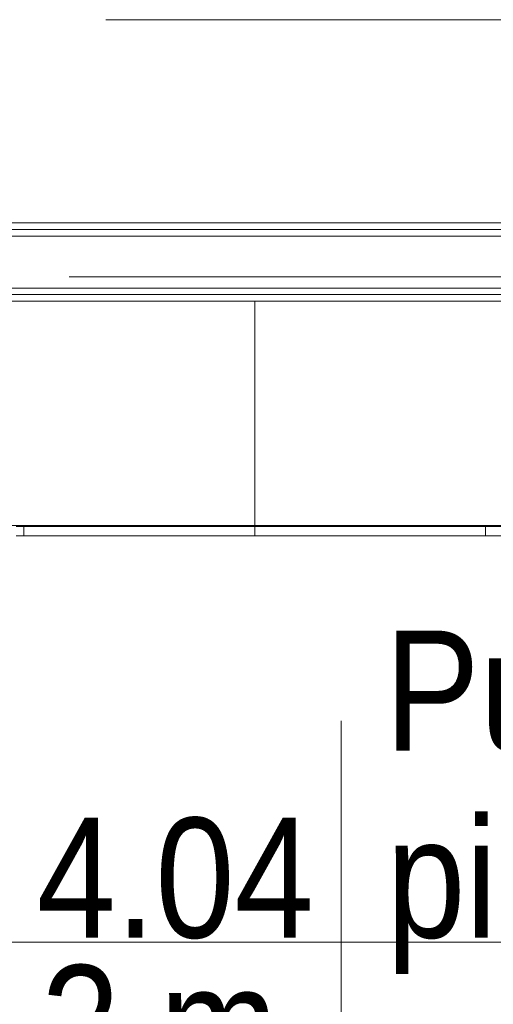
# Model space of a CAD drawing. Header units: centimetres. Extents: x -2424 to 1783, y 5 to 2907.
# Tile 71 of 99: x 146 to 237, y 1538 to 1727. Entities that reach past the tile are written whole.
import ezdxf

# ---------------------------------------------------------------- set-up
doc = ezdxf.new("R2010")
doc.units = ezdxf.units.CM
doc.linetypes.add('Dash', pattern=[60, 30, -30])
doc.linetypes.add('Długa kreska', pattern=[142.875, 95.25, -47.625])
for name, color, linetype, lineweight in [('A-AREA-IDEN', 2, 'Continuous', 13), ('A-DETL', 90, 'Continuous', 9), ('A-DOOR', 31, 'Continuous', 13), ('A-WALL', 113, 'Continuous', 13), ('A-WALL-FNSH', 113, 'Continuous', 13), ('I-FURN', 30, 'Continuous', 9)]:
    doc.layers.add(name, color=color, linetype=linetype, lineweight=lineweight)
doc.styles.add('Arial_11', font='arial.ttf', dxfattribs={"width": 0.85, "height": 23})

msp = doc.modelspace()

# ---------------------------------------------------------------- linework, layer by layer
at = {"layer": 'A-AREA-IDEN', "color": 251, "lineweight": 9}
for p, q in [((207.55, 1592.84), (207.55, 1550.34)), ((217.31, 1550.34), (127.55, 1550.34)), ((127.55, 1550.34), (297.55, 1550.34)), ((207.55, 1550.34), (207.55, 1507.84))]:
    msp.add_line(p, q, dxfattribs=at)
at = {"layer": 'A-DETL', "color": 251, "linetype": 'Długa kreska', "lineweight": 9}
msp.add_line((536.38, 1678), (3.38, 1678), dxfattribs=at)
at = {"layer": 'A-DETL', "color": 251, "linetype": 'Dash', "lineweight": 9}
msp.add_open_spline([(-555.62, 1472.57), (-478.91, 1472.57), (-476.08, 1472.57), (-439.12, 1472.57), (-439.12, 1435.62), (-439.12, 1432.79), (-439.12, 1329.11), (-439.12, 1326.28), (-439.12, 1289.33), (-402.17, 1289.33), (-399.34, 1289.33), (54.38, 1289.33), (347.2, 1289.33), (391.67, 1289.33), (418.55, 1316.21), (413.88, 1393.93), (413.88, 1663.13)], degree=3, knots=[0, 0, 0, 0, 1.274059, 2.1133, 2.95254, 4.521491, 5.717221, 7.286172, 8.125412, 8.964652, 14.361634, 22.556861, 31.207392, 35.311818, 37.065318, 41.276562, 41.276562, 41.276562, 41.276562], dxfattribs=at)
at = {"layer": 'A-DOOR', "color": 251, "lineweight": 9}
msp.add_line((282.38, 1727.33), (162.38, 1727.33), dxfattribs=at)
at = {"layer": 'A-WALL', "color": 251, "lineweight": 9}
for p, q in [((8.13, 1687.08), (283.63, 1687.08)), ((6.88, 1685.83), (284.88, 1685.83)), ((6.88, 1675.83), (284.88, 1675.83)), ((8.13, 1674.58), (283.63, 1674.58))]:
    msp.add_line(p, q, dxfattribs=at)
at = {"layer": 'A-WALL-FNSH', "color": 251, "lineweight": 9}
for p, q in [((282.38, 1688.33), (9.38, 1688.33)), ((9.38, 1673.33), (282.38, 1673.33))]:
    msp.add_line(p, q, dxfattribs=at)
at = {"layer": 'I-FURN', "color": 251, "lineweight": 9}
for p, q in [((190.94, 1673.33), (100.94, 1673.33)), ((100.94, 1673.33), (190.94, 1673.33)), ((190.94, 1673.33), (100.94, 1673.33)), ((100.94, 1673.33), (190.94, 1673.33)), ((280.94, 1673.33), (190.94, 1673.33)), ((190.94, 1673.33), (190.94, 1630.33)), ((190.94, 1630.33), (190.94, 1673.33)), ((190.94, 1673.33), (280.94, 1673.33)), ((190.94, 1630.33), (190.94, 1673.33)), ((190.94, 1673.33), (190.94, 1630.33)), ((280.94, 1673.33), (190.94, 1673.33)), ((190.94, 1673.33), (190.94, 1630.33)), ((190.94, 1630.33), (190.94, 1673.33)), ((190.94, 1673.33), (280.94, 1673.33)), ((190.94, 1630.33), (190.94, 1673.33)), ((190.94, 1673.33), (190.94, 1630.33)), ((100.94, 1630.33), (190.94, 1630.33)), ((190.94, 1630.33), (100.94, 1630.33)), ((100.94, 1630.33), (190.94, 1630.33)), ((190.94, 1630.33), (100.94, 1630.33)), ((146.69, 1630.13), (145.19, 1630.13)), ((145.19, 1630.13), (146.69, 1630.13)), ((146.69, 1630.13), (145.19, 1630.13)), ((145.19, 1630.13), (146.69, 1630.13)), ((146.69, 1630.13), (145.19, 1630.13)), ((145.19, 1630.13), (146.69, 1630.13)), ((146.69, 1630.13), (145.19, 1630.13)), ((145.19, 1630.13), (146.69, 1630.13)), ((190.94, 1630.13), (146.69, 1630.13)), ((146.69, 1630.13), (190.94, 1630.13)), ((190.94, 1630.13), (146.69, 1630.13)), ((146.69, 1630.13), (190.94, 1630.13)), ((190.94, 1630.13), (146.69, 1630.13)), ((146.69, 1630.13), (146.69, 1628.33)), ((146.69, 1628.33), (146.69, 1630.13)), ((146.69, 1630.13), (190.94, 1630.13)), ((190.94, 1630.13), (146.69, 1630.13)), ((146.69, 1630.13), (190.94, 1630.13)), ((190.94, 1630.13), (146.69, 1630.13)), ((146.69, 1630.13), (190.94, 1630.13)), ((190.94, 1630.13), (146.69, 1630.13)), ((146.69, 1630.13), (146.69, 1628.33)), ((146.69, 1628.33), (146.69, 1630.13)), ((146.69, 1630.13), (190.94, 1630.13)), ((190.94, 1630.33), (280.94, 1630.33)), ((280.94, 1630.33), (190.94, 1630.33)), ((190.94, 1630.33), (280.94, 1630.33)), ((280.94, 1630.33), (190.94, 1630.33)), ((190.94, 1630.13), (190.94, 1628.33)), ((235.19, 1630.13), (190.94, 1630.13)), ((190.94, 1630.13), (235.19, 1630.13)), ((190.94, 1628.33), (190.94, 1630.13)), ((190.94, 1630.13), (190.94, 1628.33)), ((235.19, 1630.13), (190.94, 1630.13)), ((190.94, 1630.13), (235.19, 1630.13)), ((190.94, 1628.33), (190.94, 1630.13)), ((190.94, 1630.13), (190.94, 1628.33)), ((235.19, 1630.13), (190.94, 1630.13)), ((190.94, 1630.13), (235.19, 1630.13)), ((190.94, 1628.33), (190.94, 1630.13)), ((190.94, 1628.33), (190.94, 1630.13)), ((190.94, 1630.13), (190.94, 1628.33)), ((190.94, 1628.33), (190.94, 1630.13)), ((190.94, 1630.13), (190.94, 1628.33)), ((190.94, 1628.33), (190.94, 1630.13)), ((190.94, 1630.13), (190.94, 1628.33)), ((190.94, 1630.13), (190.94, 1628.33)), ((235.19, 1630.13), (190.94, 1630.13)), ((190.94, 1630.13), (235.19, 1630.13)), ((190.94, 1628.33), (190.94, 1630.13)), ((190.94, 1630.13), (190.94, 1628.33)), ((235.19, 1630.13), (190.94, 1630.13)), ((190.94, 1630.13), (235.19, 1630.13)), ((190.94, 1628.33), (190.94, 1630.13)), ((190.94, 1630.13), (190.94, 1628.33)), ((235.19, 1630.13), (190.94, 1630.13)), ((190.94, 1630.13), (235.19, 1630.13)), ((190.94, 1628.33), (190.94, 1630.13)), ((190.94, 1628.33), (190.94, 1630.13)), ((190.94, 1630.13), (190.94, 1628.33)), ((190.94, 1628.33), (190.94, 1630.13)), ((190.94, 1630.13), (190.94, 1628.33)), ((190.94, 1628.33), (190.94, 1630.13)), ((190.94, 1630.13), (190.94, 1628.33)), ((236.69, 1630.13), (235.19, 1630.13)), ((235.19, 1630.13), (236.69, 1630.13)), ((236.69, 1630.13), (235.19, 1630.13)), ((235.19, 1630.13), (236.69, 1630.13)), ((235.19, 1628.33), (235.19, 1630.13)), ((235.19, 1630.13), (235.19, 1628.33)), ((236.69, 1630.13), (235.19, 1630.13)), ((235.19, 1630.13), (236.69, 1630.13)), ((236.69, 1630.13), (235.19, 1630.13)), ((235.19, 1630.13), (236.69, 1630.13)), ((235.19, 1628.33), (235.19, 1630.13)), ((235.19, 1630.13), (235.19, 1628.33)), ((280.94, 1630.13), (236.69, 1630.13)), ((236.69, 1630.13), (280.94, 1630.13)), ((280.94, 1630.13), (236.69, 1630.13)), ((236.69, 1630.13), (280.94, 1630.13)), ((280.94, 1630.13), (236.69, 1630.13)), ((236.69, 1630.13), (280.94, 1630.13)), ((280.94, 1630.13), (236.69, 1630.13)), ((236.69, 1630.13), (280.94, 1630.13)), ((145.19, 1628.33), (146.69, 1628.33)), ((146.69, 1628.33), (145.19, 1628.33)), ((145.19, 1628.33), (146.69, 1628.33)), ((146.69, 1628.33), (145.19, 1628.33)), ((145.19, 1628.33), (146.69, 1628.33)), ((146.69, 1628.33), (145.19, 1628.33)), ((145.19, 1628.33), (146.69, 1628.33)), ((146.69, 1628.33), (145.19, 1628.33)), ((146.69, 1628.33), (190.94, 1628.33)), ((190.94, 1628.33), (146.69, 1628.33)), ((146.69, 1628.33), (190.94, 1628.33)), ((190.94, 1628.33), (146.69, 1628.33)), ((146.69, 1628.33), (190.94, 1628.33)), ((190.94, 1628.33), (146.69, 1628.33)), ((146.69, 1628.33), (190.94, 1628.33)), ((190.94, 1628.33), (146.69, 1628.33)), ((146.69, 1628.33), (190.94, 1628.33)), ((190.94, 1628.33), (146.69, 1628.33)), ((146.69, 1628.33), (190.94, 1628.33)), ((190.94, 1628.33), (146.69, 1628.33)), ((190.94, 1628.33), (235.19, 1628.33)), ((235.19, 1628.33), (190.94, 1628.33)), ((190.94, 1628.33), (235.19, 1628.33)), ((235.19, 1628.33), (190.94, 1628.33)), ((190.94, 1628.33), (235.19, 1628.33)), ((235.19, 1628.33), (190.94, 1628.33)), ((190.94, 1628.33), (235.19, 1628.33)), ((235.19, 1628.33), (190.94, 1628.33)), ((190.94, 1628.33), (235.19, 1628.33)), ((235.19, 1628.33), (190.94, 1628.33)), ((190.94, 1628.33), (235.19, 1628.33)), ((235.19, 1628.33), (190.94, 1628.33)), ((235.19, 1628.33), (236.69, 1628.33)), ((236.69, 1628.33), (235.19, 1628.33)), ((235.19, 1628.33), (236.69, 1628.33)), ((236.69, 1628.33), (235.19, 1628.33)), ((235.19, 1628.33), (236.69, 1628.33)), ((236.69, 1628.33), (235.19, 1628.33)), ((235.19, 1628.33), (236.69, 1628.33)), ((236.69, 1628.33), (235.19, 1628.33)), ((236.69, 1628.33), (280.94, 1628.33)), ((280.94, 1628.33), (236.69, 1628.33)), ((236.69, 1628.33), (280.94, 1628.33)), ((280.94, 1628.33), (236.69, 1628.33)), ((236.69, 1628.33), (280.94, 1628.33)), ((280.94, 1628.33), (236.69, 1628.33)), ((236.69, 1628.33), (280.94, 1628.33)), ((280.94, 1628.33), (236.69, 1628.33))]:
    msp.add_line(p, q, dxfattribs=at)

# ---------------------------------------------------------------- texts
at = {"layer": 'A-AREA-IDEN', "color": 251, "lineweight": 9, "style": 'Arial_11', "width": 0.85}
for s, p in [('Punkt', (215.87, 1587.13)), ('pielęgniarski', (216.18, 1551.23)), ('4.04', (149.11, 1551.23)), ('13.2 m˛', (111.96, 1522.95))]:
    msp.add_text(s, height=23, dxfattribs=at).set_placement(p)

doc.saveas('drawing.dxf')
